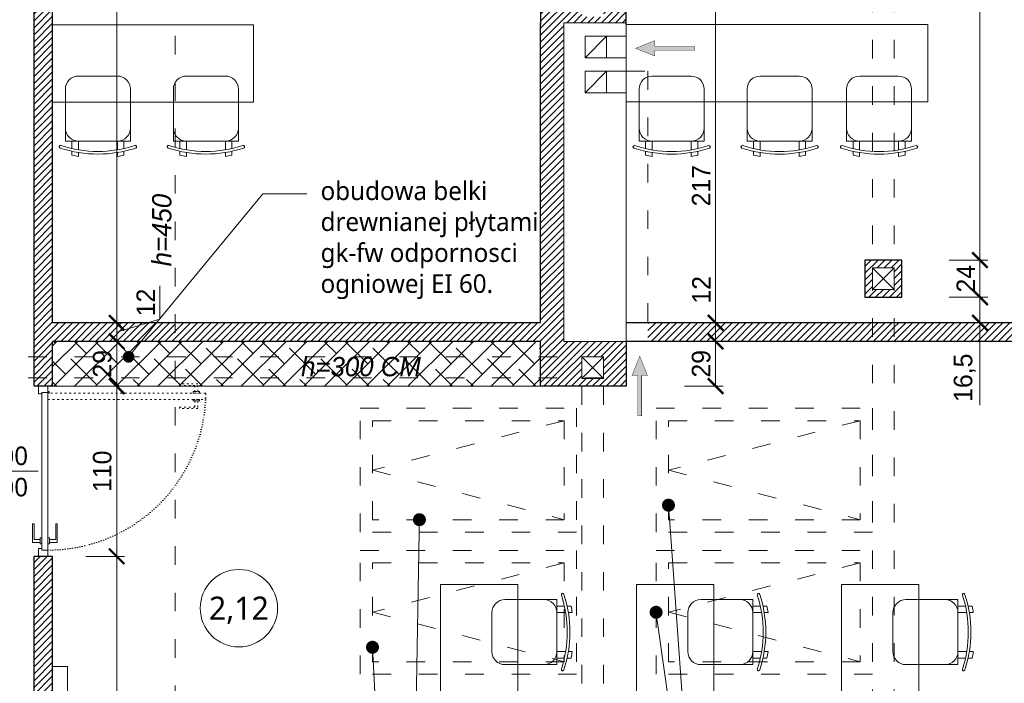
# Model space of a CAD drawing. Header units: millimetres. Extents: x 80301 to 146489, y -78581 to -28273.
# Tile 100 of 135: x 127965 to 128602, y -64554 to -64125. Entities that reach past the tile are written whole.
import ezdxf
from ezdxf import colors
from ezdxf.entities.mleader import LeaderData, LeaderLine
from ezdxf.enums import TextEntityAlignment as Align
from ezdxf.math import Vec2, Vec3

# ---------------------------------------------------------------- set-up
doc = ezdxf.new("R2010")
doc.units = ezdxf.units.MM
doc.linetypes.add('ACAD_ISO03W100', pattern=[30, 12, -18])
doc.linetypes.add('ACAD_ISO07W100', pattern=[3, 0, -3])
doc.layers.get('0').update_dxf_attribs({"lineweight": 0})
doc.layers.add('A-przekrycieram.ART', color=7, linetype='Continuous', lineweight=0, true_color=0xffffff)
doc.layers.add('wypełnienie 2', color=7, linetype='Continuous', lineweight=0, true_color=0x363636)
for name, color, linetype, lineweight in [('opis..KF', 250, 'Continuous', 15), ('stolarka_arch', 250, 'Continuous', 5), ('TEXT', 63, 'Continuous', 0), ('wentylacja..KF', 202, 'Continuous', 15), ('wymiar..KF', 12, 'Continuous', 5), ('wymiar_arch', 250, 'Continuous', 15), ('ściana pro..KF', 222, 'Continuous', 30), ('ściany ist..KF', 61, 'Continuous', 5)]:
    doc.layers.add(name, color=color, linetype=linetype, lineweight=lineweight)
doc.styles.add('ARCH', font='segoeuil.ttf')
doc.styles.add('kamil', font='GOTHIC.TTF')
doc.dimstyles.new('100..KF', dxfattribs={"dimtxt": 12, "dimasz": 10, "dimexe": 5, "dimexo": 5, "dimgap": 3, "dimtad": 1, "dimdec": 1, "dimrnd": 0.5, "dimtxsty": 'kamil', "dimblk": 'ARCHTICK', "dimcen": 0, "dimclrd": 256, "dimclre": 256, "dimclrt": 256, "dimadec": 0, "dimazin": 0, "dimtfac": 1, "dimtdec": 1, "dimtofl": 0, "dimtmove": 0, "dimatfit": 3, "dimfxl": 10, "dimfxlon": 1, "dimlwd": 0, "dimlwe": 0, "dimarcsym": 0})
pattern_1 = [(45, (-308.0725, -28536.048), (-2.24506403, 2.24506403), [])]

# ---------------------------------------------------------------- blocks, each defined once
blk = doc.blocks.new('*U1234')
at = {"layer": 'A-przekrycieram.ART'}
h = blk.add_hatch(color=256, dxfattribs=at)
h.dxf.hatch_style = 1
h.paths.add_polyline_path([(0, 4200), (8500, 4200), (8500, 0), (0, 0)])
h.paths.add_polyline_path([(200, 4100), (8400, 4100), (8400, 100), (200, 100)], flags=16)
blk = doc.blocks.new('krzesło')
for p, q in [((5.74, 41.61), (5.74, 41.61)), ((2.59, 33.47), (0.01, 33.47)), ((9.14, 33.47), (4.31, 33.47)), ((9.14, 37.67), (42.78, 37.67)), ((9.14, -4.37), (9.14, 37.67)), ((1.78, 29.26), (-0.77, 29.26)), ((9.14, 29.26), (3.49, 29.26)), ((51.19, 29.26), (51.19, 4.04)), ((1.78, 4.04), (-0.77, 4.04)), ((9.14, 4.04), (3.49, 4.04)), ((2.59, -0.17), (0.01, -0.17)), ((9.14, -0.17), (4.31, -0.17)), ((42.78, -4.37), (9.14, -4.37)), ((5.74, -8.31), (5.74, -8.31))]:
    blk.add_line(p, q)
for centre, radius, start, end in [((79.11, 16.65), 78.35, 161.83805, 198.16195), ((79.11, 16.65), 76.67, 161.83805, 198.16195), ((5.46, 40.81), 0.841, 71.2164, 161.83805), ((5.46, 40.81), 0.841, 341.83805, 71.2164), ((79.11, 16.65), 80.87, 167.99678, 171.02665), ((17.55, 29.26), 8.41, 90, 180), ((42.78, 29.26), 8.41, 0, 90), ((79.11, 16.65), 80.87, 188.97335, 192.00322), ((17.55, 4.04), 8.41, 180, 270), ((42.78, 4.04), 8.41, 270, 0), ((5.46, -7.51), 0.841, 198.16195, 288.7836), ((5.46, -7.51), 0.841, 288.7836, 18.16195)]:
    blk.add_arc(centre, radius, start, end)
blk = doc.blocks.new('*U648')
at = {"layer": 'stolarka_arch', "linetype": 'ACAD_ISO03W100', "lineweight": 0, "ltscale": 0.1}
for points in [[(4.5, 102), (4.5, 0), (8.5, 0), (8.5, 102)], [(3.5, 97), (-1.5, 97), (-1.5, 85), (-0.5, 85), (-0.5, 95), (3.5, 95)], [(3.5, 98), (3.5, 94), (4.5, 94), (4.5, 98)], [(9.5, 98), (9.5, 94), (8.5, 94), (8.5, 98)], [(9.5, 97), (14.5, 97), (14.5, 85), (13.5, 85), (13.5, 95), (9.5, 95)]]:
    blk.add_lwpolyline(points, close=True, dxfattribs=at)
at = {"layer": 'stolarka_arch'}
for points in [[(5, -4), (5, -6), (0, -6), (0, 0), (4, 0), (4, -4), (5, -4)], [(106, 0), (4, 0), (4, -4), (106, -4)], [(101, 1), (101, 6), (89, 6), (89, 5), (99, 5), (99, 1)], [(102, 1), (98, 1), (98, 0), (102, 0)], [(105, -4), (105, -6), (110, -6), (110, 0), (106, 0), (106, -4), (105, -4)], [(101, -5), (101, -10), (89, -10), (89, -9), (99, -9), (99, -5)], [(102, -5), (98, -5), (98, -4), (102, -4)]]:
    blk.add_lwpolyline(points, close=True, dxfattribs=at)
blk.add_circle((4, 0.5), 0.5, dxfattribs=at)
at = {"layer": 'stolarka_arch', "linetype": 'ACAD_ISO07W100', "lineweight": 0, "ltscale": 0.5}
blk.add_arc((4, 0), 102, 0, 89.65063, dxfattribs=at)
blk = doc.blocks.new('*U1216')
at = {"layer": 'wentylacja..KF', "lineweight": 5}
h = blk.add_hatch(color=256, dxfattribs=at)
h.dxf.hatch_style = 1
h.paths.add_polyline_path([(12.5, 5), (12.5, 1.25), (38.48, 1.25), (38.48, -1.25), (12.5, -1.25), (12.5, -5), (0, 0)])
at = {"layer": 'wentylacja..KF', "color": 240, "const_width": 0.239}
blk.add_lwpolyline([(12.5, 5), (12.5, 1.25), (38.48, 1.25), (38.48, -1.25), (12.5, -1.25), (12.5, -5), (0, 0)], close=True, dxfattribs=at)
blk = doc.blocks.new('opis drzwi')
at = {"layer": 'opis..KF'}
blk.add_line((-20, 0), (20, 0), dxfattribs=at)
at = {"layer": 'opis..KF', "style": 'ARCH', "flags": 12}
for tag, p in [('90', (0, 10)), ('200', (0, -10))]:
    blk.add_attdef(tag, text='', height=12, dxfattribs=at).set_placement(p, align=Align.MIDDLE_CENTER)
blk = doc.blocks.new('nr pom')
at = {"layer": 'opis..KF', "lineweight": 20}
blk.add_circle((0, 0), 25, dxfattribs=at)
at = {"layer": 'opis..KF', "style": 'ARCH'}
blk.add_attdef('00', text='', height=15, dxfattribs=at).set_placement((0, 0), align=Align.MIDDLE_CENTER)
blk = doc.blocks.new('_Dot')
at = {"color": 0, "linetype": 'ByBlock', "lineweight": -2}
blk.add_line((-0.5, 0), (-1, 0), dxfattribs=at)
at = {"color": 0, "linetype": 'ByBlock', "const_width": 0.5}
blk.add_lwpolyline([(-0.25, 0, 1), (0.25, 0, 1)], format="xyb", close=True, dxfattribs=at)
blk = doc.blocks.new('_ArchTick')
at = {"color": 0, "linetype": 'ByBlock', "const_width": 0.15}
blk.add_lwpolyline([(-0.5, -0.5), (0.5, 0.5)], dxfattribs=at)
blk = doc.blocks.new('*D1294')
at = {"layer": 'Defpoints', "color": 0, "linetype": 'ByBlock', "transparency": 16777216}
for p in [(127974.4, -64063.17), (127974.4, -64108.6), (127804.65, -64132.48)]:
    blk.add_point(p, dxfattribs=at)
at = {"layer": 'wymiar..KF', "linetype": 'Continuous', "lineweight": 0, "transparency": 16777216}
for p, q in [((127804.65, -64083.17), (127804.65, -64058.17)), ((127974.4, -64083.17), (127974.4, -64058.17)), ((127804.65, -64063.17), (127974.4, -64063.17))]:
    blk.add_line(p, q, dxfattribs=at)
at = {"layer": 'wymiar..KF', "linetype": 'ByBlock', "lineweight": 0, "transparency": 16777216, "xscale": 10, "yscale": 10, "zscale": 10, "rotation": 180}
blk.add_blockref('_ArchTick', (127804.65, -64063.17), dxfattribs=at)
at = {"layer": 'wymiar..KF', "linetype": 'ByBlock', "lineweight": 0, "transparency": 16777216, "xscale": 10, "yscale": 10, "zscale": 10}
blk.add_blockref('_ArchTick', (127974.4, -64063.17), dxfattribs=at)
at = {"layer": 'wymiar..KF', "linetype": 'ByBlock', "transparency": 16777216, "insert": (127889.53, -64053.87), "char_height": 12, "attachment_point": 5, "style": 'kamil'}
blk.add_mtext('170', dxfattribs=at)
blk = doc.blocks.new('*D1319')
at = {"layer": 'Defpoints', "color": 0, "linetype": 'ByBlock', "transparency": 16777216}
for p in [(127974.4, -64471.49), (128027.87, -64471.49), (128003.8, -64894.99)]:
    blk.add_point(p, dxfattribs=at)
at = {"layer": 'wymiar..KF', "linetype": 'Continuous', "lineweight": 0, "transparency": 16777216}
for p, q in [((128007.87, -64471.49), (128032.87, -64471.49)), ((128027.87, -64894.99), (128027.87, -64471.49)), ((128008.8, -64894.99), (128032.87, -64894.99))]:
    blk.add_line(p, q, dxfattribs=at)
at = {"layer": 'wymiar..KF', "linetype": 'ByBlock', "lineweight": 0, "transparency": 16777216, "xscale": 10, "yscale": 10, "zscale": 10}
for p, rotation in [((128027.87, -64471.49), 90), ((128027.87, -64894.99), 270)]:
    blk.add_blockref('_ArchTick', p, dxfattribs=dict(at, rotation=rotation))
at = {"layer": 'wymiar..KF', "linetype": 'ByBlock', "transparency": 16777216, "insert": (128018.01, -64683.24), "char_height": 12, "attachment_point": 5, "rotation": 90, "style": 'kamil'}
blk.add_mtext('423,5', dxfattribs=at)
blk = doc.blocks.new('*D1320')
at = {"layer": 'Defpoints', "color": 0, "linetype": 'ByBlock', "transparency": 16777216}
for p in [(127974.4, -64361.49), (128027.87, -64361.49), (127974.4, -64471.49)]:
    blk.add_point(p, dxfattribs=at)
at = {"layer": 'wymiar..KF', "linetype": 'Continuous', "lineweight": 0, "transparency": 16777216}
for p, q in [((128007.87, -64361.49), (128032.87, -64361.49)), ((128027.87, -64471.49), (128027.87, -64361.49)), ((128007.87, -64471.49), (128032.87, -64471.49))]:
    blk.add_line(p, q, dxfattribs=at)
at = {"layer": 'wymiar..KF', "linetype": 'ByBlock', "lineweight": 0, "transparency": 16777216, "xscale": 10, "yscale": 10, "zscale": 10}
for p, rotation in [((128027.87, -64361.49), 90), ((128027.87, -64471.49), 270)]:
    blk.add_blockref('_ArchTick', p, dxfattribs=dict(at, rotation=rotation))
at = {"layer": 'wymiar..KF', "linetype": 'ByBlock', "transparency": 16777216, "insert": (128018.56, -64416.49), "char_height": 12, "attachment_point": 5, "rotation": 90, "style": 'kamil'}
blk.add_mtext('110', dxfattribs=at)
blk = doc.blocks.new('*D1321')
at = {"layer": 'Defpoints', "color": 0, "linetype": 'ByBlock', "transparency": 16777216}
for p in [(128027.87, -64332.49), (128027.87, -64332.49), (127974.4, -64361.49)]:
    blk.add_point(p, dxfattribs=at)
at = {"layer": 'wymiar..KF', "linetype": 'Continuous', "lineweight": 0, "transparency": 16777216}
for p, q in [((128027.87, -64332.49), (128032.87, -64332.49)), ((128027.87, -64361.49), (128027.87, -64332.49)), ((128007.87, -64361.49), (128032.87, -64361.49))]:
    blk.add_line(p, q, dxfattribs=at)
at = {"layer": 'wymiar..KF', "linetype": 'ByBlock', "lineweight": 0, "transparency": 16777216, "xscale": 10, "yscale": 10, "zscale": 10}
for p, rotation in [((128027.87, -64332.49), 90), ((128027.87, -64361.49), 270)]:
    blk.add_blockref('_ArchTick', p, dxfattribs=dict(at, rotation=rotation))
at = {"layer": 'wymiar..KF', "linetype": 'ByBlock', "transparency": 16777216, "insert": (128018.56, -64346.99), "char_height": 12, "attachment_point": 5, "rotation": 90, "style": 'kamil'}
blk.add_mtext('29', dxfattribs=at)
blk = doc.blocks.new('*D1322')
at = {"layer": 'Defpoints', "color": 0, "linetype": 'ByBlock', "transparency": 16777216}
for p in [(128027.87, -64320.49), (128027.87, -64320.49), (128027.87, -64332.49)]:
    blk.add_point(p, dxfattribs=at)
at = {"layer": 'wymiar..KF', "linetype": 'Continuous', "lineweight": 0, "transparency": 16777216}
for p, q in [((128055.82, -64318.11), (128055.82, -64296.58)), ((128027.87, -64326.49), (128055.82, -64318.11)), ((128027.87, -64320.49), (128032.87, -64320.49)), ((128027.87, -64332.49), (128027.87, -64320.49)), ((128027.87, -64332.49), (128032.87, -64332.49))]:
    blk.add_line(p, q, dxfattribs=at)
at = {"layer": 'wymiar..KF', "linetype": 'ByBlock', "lineweight": 0, "transparency": 16777216, "xscale": 10, "yscale": 10, "zscale": 10}
for p, rotation in [((128027.87, -64320.49), 90), ((128027.87, -64332.49), 270)]:
    blk.add_blockref('_ArchTick', p, dxfattribs=dict(at, rotation=rotation))
at = {"layer": 'wymiar..KF', "linetype": 'ByBlock', "transparency": 16777216, "insert": (128046.67, -64307.34), "char_height": 12, "attachment_point": 5, "rotation": 90, "style": 'kamil'}
blk.add_mtext('12', dxfattribs=at)
blk = doc.blocks.new('*D1323')
at = {"layer": 'Defpoints', "color": 0, "linetype": 'ByBlock', "transparency": 16777216}
for p in [(127974.4, -63799.21), (128027.87, -63799.21), (128027.87, -64320.49)]:
    blk.add_point(p, dxfattribs=at)
at = {"layer": 'wymiar..KF', "linetype": 'Continuous', "lineweight": 0, "transparency": 16777216}
for p, q in [((128007.87, -63799.21), (128032.87, -63799.21)), ((128027.87, -64320.49), (128027.87, -63799.21)), ((128027.87, -64320.49), (128032.87, -64320.49))]:
    blk.add_line(p, q, dxfattribs=at)
at = {"layer": 'wymiar..KF', "linetype": 'ByBlock', "lineweight": 0, "transparency": 16777216, "xscale": 10, "yscale": 10, "zscale": 10}
for p, rotation in [((128027.87, -63799.21), 90), ((128027.87, -64320.49), 270)]:
    blk.add_blockref('_ArchTick', p, dxfattribs=dict(at, rotation=rotation))
at = {"layer": 'wymiar..KF', "linetype": 'ByBlock', "transparency": 16777216, "insert": (128018.01, -63998.99), "char_height": 12, "attachment_point": 5, "rotation": 90, "style": 'kamil'}
blk.add_mtext('521,5', dxfattribs=at)
blk = doc.blocks.new('*D1347')
at = {"layer": 'Defpoints', "color": 0, "linetype": 'ByBlock', "transparency": 16777216}
for p in [(128357.4, -64332.49), (128415.11, -64332.49), (128357.4, -64361.49)]:
    blk.add_point(p, dxfattribs=at)
at = {"layer": 'wymiar..KF', "linetype": 'Continuous', "lineweight": 0, "transparency": 16777216}
for p, q in [((128395.11, -64332.49), (128420.11, -64332.49)), ((128415.11, -64361.49), (128415.11, -64332.49)), ((128395.11, -64361.49), (128420.11, -64361.49))]:
    blk.add_line(p, q, dxfattribs=at)
at = {"layer": 'wymiar..KF', "linetype": 'ByBlock', "lineweight": 0, "transparency": 16777216, "xscale": 10, "yscale": 10, "zscale": 10}
for p, rotation in [((128415.11, -64332.49), 90), ((128415.11, -64361.49), 270)]:
    blk.add_blockref('_ArchTick', p, dxfattribs=dict(at, rotation=rotation))
at = {"layer": 'wymiar..KF', "linetype": 'ByBlock', "transparency": 16777216, "insert": (128405.81, -64346.99), "char_height": 12, "attachment_point": 5, "rotation": 90, "style": 'kamil'}
blk.add_mtext('29', dxfattribs=at)
blk = doc.blocks.new('*D1348')
at = {"layer": 'Defpoints', "color": 0, "linetype": 'ByBlock', "transparency": 16777216}
for p in [(128361.16, -64320.49), (128415.11, -64320.49), (128357.4, -64332.49)]:
    blk.add_point(p, dxfattribs=at)
at = {"layer": 'wymiar..KF', "linetype": 'Continuous', "lineweight": 0, "transparency": 16777216}
for p, q in [((128415.11, -64288.43), (128415.11, -64320.49)), ((128395.11, -64320.49), (128420.11, -64320.49)), ((128415.11, -64332.49), (128415.11, -64320.49)), ((128395.11, -64332.49), (128420.11, -64332.49))]:
    blk.add_line(p, q, dxfattribs=at)
at = {"layer": 'wymiar..KF', "linetype": 'ByBlock', "lineweight": 0, "transparency": 16777216, "xscale": 10, "yscale": 10, "zscale": 10}
for p, rotation in [((128415.11, -64320.49), 90), ((128415.11, -64332.49), 270)]:
    blk.add_blockref('_ArchTick', p, dxfattribs=dict(at, rotation=rotation))
at = {"layer": 'wymiar..KF', "linetype": 'ByBlock', "transparency": 16777216, "insert": (128405.96, -64299.19), "char_height": 12, "attachment_point": 5, "rotation": 90, "style": 'kamil'}
blk.add_mtext('12', dxfattribs=at)
blk = doc.blocks.new('*D1349')
at = {"layer": 'Defpoints', "color": 0, "linetype": 'ByBlock', "transparency": 16777216}
for p in [(128357.4, -64103.6), (128415.11, -64103.6), (128361.16, -64320.49)]:
    blk.add_point(p, dxfattribs=at)
at = {"layer": 'wymiar..KF', "linetype": 'Continuous', "lineweight": 0, "transparency": 16777216}
for p, q in [((128395.11, -64103.6), (128420.11, -64103.6)), ((128415.11, -64320.49), (128415.11, -64103.6)), ((128395.11, -64320.49), (128420.11, -64320.49))]:
    blk.add_line(p, q, dxfattribs=at)
at = {"layer": 'wymiar..KF', "linetype": 'ByBlock', "lineweight": 0, "transparency": 16777216, "xscale": 10, "yscale": 10, "zscale": 10}
for p, rotation in [((128415.11, -64103.6), 90), ((128415.11, -64320.49), 270)]:
    blk.add_blockref('_ArchTick', p, dxfattribs=dict(at, rotation=rotation))
at = {"layer": 'wymiar..KF', "linetype": 'ByBlock', "transparency": 16777216, "insert": (128405.81, -64231.83), "char_height": 12, "attachment_point": 5, "rotation": 90, "style": 'kamil'}
blk.add_mtext('217', dxfattribs=at)
blk = doc.blocks.new('*D1390')
at = {"layer": 'Defpoints', "color": 0, "linetype": 'ByBlock', "transparency": 16777216}
for p in [(128530.65, -64303.99), (128586.07, -64303.99), (128530.65, -64320.49)]:
    blk.add_point(p, dxfattribs=at)
at = {"layer": 'wymiar..KF', "linetype": 'Continuous', "lineweight": 0, "transparency": 16777216}
for p, q in [((128566.07, -64303.99), (128591.07, -64303.99)), ((128586.07, -64303.99), (128586.07, -64320.49)), ((128566.07, -64320.49), (128591.07, -64320.49)), ((128586.07, -64320.49), (128586.07, -64373.66))]:
    blk.add_line(p, q, dxfattribs=at)
at = {"layer": 'wymiar..KF', "linetype": 'ByBlock', "lineweight": 0, "transparency": 16777216, "xscale": 10, "yscale": 10, "zscale": 10}
for p, rotation in [((128586.07, -64303.99), 90), ((128586.07, -64320.49), 270)]:
    blk.add_blockref('_ArchTick', p, dxfattribs=dict(at, rotation=rotation))
at = {"layer": 'wymiar..KF', "linetype": 'ByBlock', "transparency": 16777216, "insert": (128576.22, -64356.01), "char_height": 12, "attachment_point": 5, "rotation": 90, "style": 'kamil'}
blk.add_mtext('16,5', dxfattribs=at)
blk = doc.blocks.new('*D1391')
at = {"layer": 'Defpoints', "color": 0, "linetype": 'ByBlock', "transparency": 16777216}
for p in [(128535.65, -64279.99), (128586.07, -64279.99), (128530.65, -64303.99)]:
    blk.add_point(p, dxfattribs=at)
at = {"layer": 'wymiar..KF', "linetype": 'Continuous', "lineweight": 0, "transparency": 16777216}
for p, q in [((128566.07, -64279.99), (128591.07, -64279.99)), ((128586.07, -64303.99), (128586.07, -64279.99)), ((128566.07, -64303.99), (128591.07, -64303.99))]:
    blk.add_line(p, q, dxfattribs=at)
at = {"layer": 'wymiar..KF', "linetype": 'ByBlock', "lineweight": 0, "transparency": 16777216, "xscale": 10, "yscale": 10, "zscale": 10}
for p, rotation in [((128586.07, -64279.99), 90), ((128586.07, -64303.99), 270)]:
    blk.add_blockref('_ArchTick', p, dxfattribs=dict(at, rotation=rotation))
at = {"layer": 'wymiar..KF', "linetype": 'ByBlock', "transparency": 16777216, "insert": (128576.92, -64291.99), "char_height": 12, "attachment_point": 5, "rotation": 90, "style": 'kamil'}
blk.add_mtext('24', dxfattribs=at)
blk = doc.blocks.new('*D1392')
at = {"layer": 'Defpoints', "color": 0, "linetype": 'ByBlock', "transparency": 16777216}
for p in [(128535.65, -63851.99), (128586.07, -63851.99), (128535.65, -64279.99)]:
    blk.add_point(p, dxfattribs=at)
at = {"layer": 'wymiar..KF', "linetype": 'Continuous', "lineweight": 0, "transparency": 16777216}
for p, q in [((128566.07, -63851.99), (128591.07, -63851.99)), ((128586.07, -64279.99), (128586.07, -63851.99)), ((128566.07, -64279.99), (128591.07, -64279.99))]:
    blk.add_line(p, q, dxfattribs=at)
at = {"layer": 'wymiar..KF', "linetype": 'ByBlock', "lineweight": 0, "transparency": 16777216, "xscale": 10, "yscale": 10, "zscale": 10}
for p, rotation in [((128586.07, -63851.99), 90), ((128586.07, -64279.99), 270)]:
    blk.add_blockref('_ArchTick', p, dxfattribs=dict(at, rotation=rotation))
at = {"layer": 'wymiar..KF', "linetype": 'ByBlock', "transparency": 16777216, "insert": (128576.77, -64065.99), "char_height": 12, "attachment_point": 5, "rotation": 90, "style": 'kamil'}
blk.add_mtext('428', dxfattribs=at)

msp = doc.modelspace()

# ---------------------------------------------------------------- hatches: boundary and pattern name
at = {"layer": 'wypełnienie 2', "linetype": 'ByBlock', "transparency": 33554595}
h = msp.add_hatch(dxfattribs=at)
h.set_pattern_fill('ANSI31', color=256)
h.set_pattern_definition(pattern_1)
h.paths.add_polyline_path([(127986.4, -63799.21), (127974.4, -63799.21), (127974.4, -63832.99), (127986.4, -63832.99)])
h.paths.add_polyline_path([(127986.4, -63834.1), (127986.4, -63832.99), (127974.4, -63832.99), (127974.4, -63846.99), (127986.4, -63846.99)])
h.paths.add_polyline_path([(127986.4, -63846.99), (127974.4, -63846.99), (127974.4, -64108.6), (127986.4, -64108.6)])
h.paths.add_polyline_path([(127986.4, -64108.6), (127974.4, -64108.6), (127974.4, -64122.6), (127986.4, -64122.6)])
h.paths.add_polyline_path([(127986.4, -64122.6), (127974.4, -64122.6), (127974.4, -64342.49), (127986.4, -64342.49), (127986.4, -64332.49), (128057.81, -64332.49), (128065.65, -64324.13), (128065.65, -64320.49), (127986.4, -64320.49)])
h.paths.add_polyline_path([(127834.2, -63956.43), (127977.3, -63956.43), (127977.3, -63895.77), (127834.2, -63895.77)], flags=9)
h = msp.add_hatch(dxfattribs=at)
h.set_pattern_fill('ANSI31', color=256)
h.set_pattern_definition(pattern_1)
h.paths.add_polyline_path([(128357.4, -64103.6), (128342.65, -64103.6), (128342.65, -64122.6), (128328.65, -64122.6), (128301.9, -64122.6), (128301.9, -64127.6), (128301.9, -64320.49), (128069.06, -64320.49), (128065.65, -64324.13), (128065.65, -64332.49), (128301.9, -64332.49), (128301.9, -64342.49), (128342.65, -64342.49), (128342.65, -64356.49), (128342.65, -64361.49), (128357.4, -64361.49), (128357.4, -64332.49), (128316.9, -64332.49), (128316.9, -64126.49), (128357.4, -64126.49)])
h.paths.add_polyline_path([(128328.65, -64108.6), (128301.9, -64108.6), (128301.9, -64122.6), (128328.65, -64122.6)], flags=17)
h.paths.add_polyline_path([(128328.65, -64103.6), (128301.9, -64103.6), (128301.9, -64108.6), (128328.65, -64108.6)], flags=17)
h.paths.add_polyline_path([(128328.65, -64342.49), (128301.9, -64342.49), (128301.9, -64355.99), (128328.65, -64355.99)], flags=17)
h.paths.add_polyline_path([(128328.65, -64355.99), (128301.9, -64355.99), (128301.9, -64361.49), (128328.65, -64361.49)], flags=17)
h.paths.add_polyline_path([(128342.65, -64356.49), (128328.65, -64356.49), (128328.65, -64361.49), (128342.65, -64361.49)], flags=17)
h.paths.add_polyline_path([(128065.65, -64324.13), (128057.81, -64332.49), (128065.65, -64332.49)])
h.paths.add_polyline_path([(128516.65, -64320.49), (128371.4, -64320.49), (128371.4, -64332.49), (128516.65, -64332.49)])
h.paths.add_polyline_path([(128530.65, -64320.49), (128516.65, -64320.49), (128516.65, -64332.49), (128530.65, -64332.49)])
h = msp.add_hatch(dxfattribs=at)
h.set_pattern_fill('ANSI31', color=256)
h.set_pattern_definition(pattern_1)
h.paths.add_polyline_path([(128530.65, -64279.99), (128516.65, -64279.99), (128516.65, -64284.99), (128530.65, -64284.99)])
h.paths.add_polyline_path([(128535.65, -64279.99), (128530.65, -64279.99), (128530.65, -64303.99), (128535.65, -64303.99)])
h.paths.add_polyline_path([(128530.65, -64298.99), (128516.65, -64298.99), (128516.65, -64303.99), (128530.65, -64303.99)])
h.paths.add_polyline_path([(128516.65, -64279.99), (128511.65, -64279.99), (128511.65, -64303.99), (128516.65, -64303.99)])
h = msp.add_hatch(dxfattribs=at)
h.set_pattern_fill('ANSI31', color=256)
h.set_pattern_definition(pattern_1)
h.paths.add_polyline_path([(128632.4, -64320.49), (128530.65, -64320.49), (128530.65, -64332.49), (128632.4, -64332.49)])
h.paths.add_polyline_path([(128922.9, -64320.49), (128632.4, -64320.49), (128632.4, -64332.49), (128922.9, -64332.49)])
at = {"layer": 'wypełnienie 2', "linetype": 'ByBlock', "lineweight": 0, "true_color": 0x5c5c5c}
h = msp.add_hatch(dxfattribs=at)
h.set_pattern_fill('ANSI38', color=251, scale=3)
h.set_pattern_definition([(45, (-24988.327, -28536.048), (-6.7351921, 6.7351921), []), (135, (-24988.327, -28536.048), (-20.2055763, 6.7351921), [23.8125, -14.2875])])
h.paths.add_polyline_path([(128065.65, -64342.49), (127986.4, -64342.49), (127986.4, -64355.99), (128065.65, -64355.99)])
h.paths.add_polyline_path([(128065.65, -64332.49), (127986.4, -64332.49), (127986.4, -64342.49), (128065.65, -64342.49)])
h.paths.add_polyline_path([(128065.65, -64355.99), (127986.4, -64355.99), (127986.4, -64361.49), (128065.65, -64361.49)])
h.paths.add_polyline_path([(128081.16, -64355.99), (128065.65, -64355.99), (128065.65, -64361.49), (128081.16, -64361.49)])
h.paths.add_polyline_path([(128081.16, -64342.49), (128065.65, -64342.49), (128065.65, -64355.99), (128081.16, -64355.99)])
h.paths.add_polyline_path([(128081.16, -64332.49), (128065.65, -64332.49), (128065.65, -64342.49), (128081.16, -64342.49)])
h.paths.add_polyline_path([(128131.16, -64332.49), (128081.16, -64332.49), (128081.16, -64342.49), (128131.16, -64342.49)])
h.paths.add_polyline_path([(128131.16, -64342.49), (128081.16, -64342.49), (128081.16, -64355.99), (128131.16, -64355.99)])
h.paths.add_polyline_path([(128131.16, -64355.99), (128081.16, -64355.99), (128081.16, -64361.49), (128131.16, -64361.49)])
h.paths.add_polyline_path([(128301.9, -64355.99), (128131.16, -64355.99), (128131.16, -64361.49), (128301.9, -64361.49)])
h.paths.add_polyline_path([(128301.9, -64342.49), (128131.16, -64342.49), (128131.16, -64355.99), (128301.9, -64355.99)])
h.paths.add_polyline_path([(128301.9, -64332.49), (128131.16, -64332.49), (128131.16, -64342.49), (128301.9, -64342.49)])
at = {"layer": 'wypełnienie 2', "linetype": 'ByBlock', "transparency": 33554595}
h = msp.add_hatch(dxfattribs=at)
h.set_pattern_fill('ANSI31', color=256)
h.set_pattern_definition(pattern_1)
h.paths.add_polyline_path([(127986.4, -64342.49), (127974.4, -64342.49), (127974.4, -64355.99), (127986.4, -64355.99)])
h.paths.add_polyline_path([(127986.4, -64602.99), (127974.4, -64602.99), (127974.4, -64616.99), (127986.4, -64616.99)])
h.paths.add_polyline_path([(127986.4, -64884.99), (127974.4, -64884.99), (127974.4, -64894.99), (127986.4, -64894.99)])
h.paths.add_polyline_path([(127974.4, -64885.11), (127986.4, -64885.11), (127986.4, -64616.99), (127974.4, -64616.99)])
h.paths.add_polyline_path([(127986.4, -64471.49), (127974.4, -64471.49), (127974.4, -64602.99), (127986.4, -64602.99)])
h.paths.add_polyline_path([(127974.4, -64361.49), (127986.4, -64361.49), (127986.4, -64355.99), (127974.4, -64355.99)])

# ---------------------------------------------------------------- linework, layer by layer
at = {"linetype": 'ACAD_ISO03W100'}
for p, q in [((128065.65, -62604.99), (128065.65, -65213.49)), ((128516.65, -64749.6), (128516.65, -62730.99)), ((128530.65, -64749.6), (128530.65, -62730.99)), ((128357.4, -64157.81), (128371.4, -64157.81)), ((128371.4, -64157.81), (128371.4, -64332.49)), ((128342.65, -64342.49), (127687.9, -64342.49)), ((128328.65, -64763.6), (128328.65, -64342.49)), ((128342.65, -64763.6), (128342.65, -64342.49)), ((128342.65, -64355.99), (127687.9, -64355.99)), ((128317.26, -64383.78), (128193.26, -64415.78)), ((128508.65, -64383.78), (128384.65, -64415.78)), ((128193.26, -64415.78), (128317.26, -64447.78)), ((128384.65, -64415.78), (128508.65, -64447.78)), ((128317.26, -64475.63), (128193.26, -64507.63)), ((128508.65, -64475.63), (128384.65, -64507.63)), ((128193.26, -64507.63), (128317.26, -64539.63)), ((128384.65, -64507.63), (128508.65, -64539.63))]:
    msp.add_line(p, q, dxfattribs=at)
for p, q in [((128330.68, -64149.15), (128344.68, -64135.15)), ((128344.68, -64135.15), (128357.4, -64135.15)), ((128344.68, -64149.15), (128357.4, -64149.15)), ((128330.68, -64171.81), (128344.68, -64157.81)), ((128344.68, -64157.81), (128357.4, -64157.81)), ((128344.68, -64171.81), (128357.4, -64171.81))]:
    msp.add_line(p, q)
for points in [[(127986.4, -64177.8), (127986.4, -64127.8), (128116.4, -64127.8), (128116.4, -64177.8), (127986.4, -64177.8)], [(128287.3, -64619.6), (128237.3, -64619.6), (128237.3, -64489.6), (128287.3, -64489.6), (128287.3, -64619.6)], [(128413.99, -64619.6), (128363.99, -64619.6), (128363.99, -64489.6), (128413.99, -64489.6), (128413.99, -64619.6)], [(128546.62, -64619.6), (128496.62, -64619.6), (128496.62, -64489.6), (128546.62, -64489.6), (128546.62, -64619.6)]]:
    msp.add_lwpolyline(points)
for points in [[(128552.4, -64127.6), (128552.4, -64177.6), (128357.4, -64177.6), (128357.4, -64127.6)], [(128330.68, -64135.15), (128344.68, -64135.15), (128344.68, -64149.15), (128330.68, -64149.15)], [(128330.68, -64157.81), (128344.68, -64157.81), (128344.68, -64171.81), (128330.68, -64171.81)], [(127986.4, -64542.78), (127996.02, -64542.78), (127996.02, -64742.78), (127986.4, -64742.78)]]:
    msp.add_lwpolyline(points, close=True)
for points in [[(128185.26, -64455.78), (128185.26, -64375.78), (128325.26, -64375.78), (128325.26, -64455.78)], [(128376.65, -64455.78), (128376.65, -64375.78), (128516.65, -64375.78), (128516.65, -64455.78)], [(128193.26, -64447.78), (128193.26, -64383.78), (128317.26, -64383.78), (128317.26, -64447.78)], [(128384.65, -64447.78), (128384.65, -64383.78), (128508.65, -64383.78), (128508.65, -64447.78)], [(128185.26, -64547.63), (128185.26, -64467.63), (128325.26, -64467.63), (128325.26, -64547.63)], [(128376.65, -64547.63), (128376.65, -64467.63), (128516.65, -64467.63), (128516.65, -64547.63)], [(128193.26, -64539.63), (128193.26, -64475.63), (128317.26, -64475.63), (128317.26, -64539.63)], [(128384.65, -64539.63), (128384.65, -64475.63), (128508.65, -64475.63), (128508.65, -64539.63)]]:
    msp.add_lwpolyline(points, close=True, dxfattribs=at)
at = {"layer": 'wymiar_arch', "linetype": 'ByBlock'}
msp.add_line((128301.9, -64361.49), (127986.4, -64361.49), dxfattribs=at)
at = {"layer": 'ściana pro..KF', "linetype": 'ByBlock'}
for p, q in [((127974.4, -64361.49), (127974.4, -63799.21)), ((127986.4, -64320.49), (127986.4, -63799.21)), ((128301.9, -64320.49), (128301.9, -64126.49)), ((128301.9, -64320.49), (127986.4, -64320.49)), ((128922.9, -64320.49), (128357.4, -64320.49)), ((127986.4, -64361.49), (127986.4, -64332.49)), ((128301.9, -64332.49), (127986.4, -64332.49)), ((128301.9, -64361.49), (128301.9, -64332.49)), ((128922.9, -64332.49), (128357.4, -64332.49)), ((128357.4, -64332.49), (128357.4, -64361.49)), ((127986.4, -64361.49), (127974.4, -64361.49)), ((128357.4, -64361.49), (128301.9, -64361.49)), ((127974.4, -64485.88), (127974.4, -64471.49)), ((127986.4, -64471.49), (127974.4, -64471.49)), ((127986.4, -64485.88), (127986.4, -64471.49)), ((127974.4, -64884.99), (127974.4, -64485.88)), ((127986.4, -64884.99), (127986.4, -64485.88))]:
    msp.add_line(p, q, dxfattribs=at)
msp.add_lwpolyline([(128357.4, -64127.6), (128357.4, -64103.6), (128301.9, -64103.6), (128301.9, -64127.6)], dxfattribs=at)
msp.add_lwpolyline([(128511.65, -64303.99), (128535.65, -64303.99), (128535.65, -64279.99), (128511.65, -64279.99)], close=True, dxfattribs=at)
at = {"layer": 'ściany ist..KF', "linetype": 'ByBlock'}
for p, q in [((128357.4, -64126.49), (128316.9, -64126.49)), ((128316.9, -64126.49), (128316.9, -64332.49)), ((128357.4, -64135.15), (128357.4, -64126.49)), ((128357.4, -64157.81), (128357.4, -64149.15)), ((128357.4, -64332.49), (128357.4, -64171.81)), ((128516.65, -64284.99), (128530.65, -64298.99)), ((128516.65, -64298.99), (128530.65, -64284.99)), ((128316.9, -64332.49), (128357.4, -64332.49)), ((128328.65, -64342.49), (128342.65, -64356.49)), ((128328.65, -64356.49), (128342.65, -64342.49)), ((128342.65, -64356.49), (128328.65, -64342.49))]:
    msp.add_line(p, q, dxfattribs=at)
for points in [[(128516.65, -64284.99), (128530.65, -64284.99), (128530.65, -64298.99), (128516.65, -64298.99), (128516.65, -64284.99)], [(128328.65, -64342.49), (128342.65, -64342.49), (128342.65, -64356.49), (128328.65, -64356.49), (128328.65, -64342.49)]]:
    msp.add_lwpolyline(points, dxfattribs=at)
for points in [[(128516.65, -64298.99), (128530.65, -64298.99), (128530.65, -64284.99), (128516.65, -64284.99)], [(128328.65, -64356.49), (128342.65, -64356.49), (128342.65, -64342.49), (128328.65, -64342.49)]]:
    msp.add_lwpolyline(points, close=True, dxfattribs=at)

# ---------------------------------------------------------------- block references
msp.add_blockref('*U1234', (122274.45, -66535.84))
for p, rotation in [((128032.36, -64212.16), 89.99999999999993), ((128102.18, -64212.16), 89.99999999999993), ((128403.36, -64212.21), 89.99999999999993), ((128473.18, -64212.21), 89.99999999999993), ((128537.46, -64212.21), 89.99999999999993), ((128321.66, -64503.82), 179.9999999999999), ((128448.35, -64503.82), 179.9999999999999), ((128580.98, -64503.82), 179.9999999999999)]:
    msp.add_blockref('krzesło', p, dxfattribs=dict(rotation=rotation))
at = {"layer": 'opis..KF', "color": 30}
msp.add_blockref('nr pom', (128106.87, -64505.01), dxfattribs=at).add_auto_attribs({'00': '2,12'})
at = {"layer": 'stolarka_arch', "rotation": 270}
msp.add_blockref('*U648', (127983.4, -64361.49), dxfattribs=at)
at = {"layer": 'TEXT'}
ref = msp.add_blockref('opis drzwi', (127957.15, -64416.49), dxfattribs=dict(at, xscale=-1, rotation=180))
ref.add_attrib('90', '100', dxfattribs={"layer": 'opis..KF', "height": 12, "style": 'ARCH'}).set_placement((127957.15, -64426.71), align=Align.MIDDLE_CENTER)
ref.add_attrib('200', '200', dxfattribs={"layer": 'opis..KF', "height": 12, "style": 'ARCH'}).set_placement((127957.15, -64406.49), align=Align.MIDDLE_CENTER)
at = {"layer": 'wentylacja..KF'}
msp.add_blockref('*U1216', (128363.28, -64143.06), dxfattribs=at)
at = {"layer": 'wentylacja..KF', "rotation": 270}
msp.add_blockref('*U1216', (128366.07, -64342.11), dxfattribs=at)

# ---------------------------------------------------------------- texts
at = {"layer": 'opis..KF', "insert": (128057.1, -64260.58), "char_height": 12.48, "attachment_point": 5, "rotation": 90, "style": 'ARCH'}
msp.add_mtext_dynamic_manual_height_columns('{\\fCentury Gothic|b0|i1|c238|p34;h=450}', width=156.7001, gutter_width=70, heights=[0], dxfattribs=at)
at = {"layer": 'opis..KF', "insert": (128185.83, -64348.91), "char_height": 12.48, "attachment_point": 5, "style": 'ARCH'}
msp.add_mtext_dynamic_manual_height_columns('{\\fCentury Gothic|b0|i1|c238|p34;h=300 CM}', width=156.7001, gutter_width=70, heights=[0], dxfattribs=at)

# ---------------------------------------------------------------- dimensions: what is measured, and where the dimension line sits
at = {"layer": 'wymiar..KF', "linetype": 'ByBlock'}
for base, p1, p2, override, picture, middle in [((128027.87, -63799.21), (128027.87, -64320.49), (127974.4, -63799.21), {"dimtmove": 1, "dimfxl": 20}, '*D1323', (128027.87, -63998.99)), ((128415.11, -64103.6), (128361.16, -64320.49), (128357.4, -64103.6), {"dimtmove": 1, "dimfxl": 20}, '*D1349', (128415.11, -64231.83)), ((128415.11, -64320.49), (128357.4, -64332.49), (128361.16, -64320.49), {"dimtmove": 1, "dimfxl": 20}, '*D1348', (128415.11, -64299.19)), ((128586.07, -64303.99), (128530.65, -64320.49), (128530.65, -64303.99), {"dimfxl": 20}, '*D1390', (128586.07, -64356.01))]:
    dim = msp.add_linear_dim(base=base, p1=p1, p2=p2, angle=90, dimstyle='100..KF', override=override, dxfattribs=at)
    dim.commit()
    dim.dimension.update_dxf_attribs({"geometry": picture, "text_midpoint": middle, "dimtype": 160})
for base, p1, p2, override, picture, middle in [((128586.07, -63851.99), (128535.65, -64279.99), (128535.65, -63851.99), {"dimtmove": 1, "dimfxl": 20}, '*D1392', (128576.77, -64065.99)), ((128586.07, -64279.99), (128530.65, -64303.99), (128535.65, -64279.99), {"dimtmove": 1, "dimfxl": 20}, '*D1391', (128576.92, -64291.99)), ((128027.87, -64320.49), (128027.87, -64332.49), (128027.87, -64320.49), {"dimtmove": 1, "dimfxl": 20}, '*D1322', (128046.67, -64315.11)), ((128027.87, -64332.49), (127974.4, -64361.49), (128027.87, -64332.49), {"dimtmove": 1, "dimfxl": 20}, '*D1321', (128018.56, -64346.99)), ((128415.11, -64332.49), (128357.4, -64361.49), (128357.4, -64332.49), {"dimfxl": 20}, '*D1347', (128405.81, -64346.99)), ((128027.87, -64361.49), (127974.4, -64471.49), (127974.4, -64361.49), {"dimtmove": 1, "dimfxl": 20}, '*D1320', (128018.56, -64416.49)), ((128027.87, -64471.49), (128003.8, -64894.99), (127974.4, -64471.49), {"dimfxl": 20}, '*D1319', (128018.01, -64683.24))]:
    dim = msp.add_linear_dim(base=base, p1=p1, p2=p2, angle=90, dimstyle='100..KF', override=override, dxfattribs=at)
    dim.commit()
    dim.dimension.update_dxf_attribs({"geometry": picture, "text_midpoint": middle})
dim = msp.add_linear_dim(base=(127974.40081421, -64063.16838345), p1=(127804.65081421, -64132.48066998), p2=(127974.40081421, -64108.60018182), dimstyle='100..KF', override={"dimtmove": 1, "dimfxl": 20}, dxfattribs=at)
dim.commit()
dim.dimension.update_dxf_attribs({"geometry": '*D1294', "text_midpoint": (127889.52581421, -64053.86654796)})

# ---------------------------------------------------------------- leaders
at = {"layer": 'opis..KF', "lineweight": 9}
ml = msp.add_multileader_mtext('Standard', dxfattribs=at)
ml.set_content('konstrukcja dachu\\Pobudowana płytami gk-f\\Pw odpornosci ogniowej EI 60', color=256, style='ARCH')
ml.set_leader_properties(color=256, linetype='ByLayer', lineweight=-1)
ml.set_arrow_properties(name='DOT')
ml.build(insert=Vec2(0, 0))
ml.multileader.update_dxf_attribs({"dogleg_length": 31.74, "arrow_head_size": 8.39})
ctx = ml.context
ctx.base_point, ctx.char_height, ctx.arrow_head_size, ctx.landing_gap_size, ctx.plane_origin = Vec3(128618.17, -63945.76), 13.4164, 8.39, 10.06, Vec3(127931.64, -64009.34)
notes = []
notes.append((ctx, [(1, (1, 1, 0), (128586.43, -63945.76), (1, 0), 31.74, [(0, [(128523.65, -63846.99)], 0, [])])]))
ctx.mtext.insert, ctx.mtext.flow_direction = Vec3(128628.23, -63936.8), 5
ml = msp.add_multileader_mtext('Standard', dxfattribs=at)
ml.set_content('obudowa belki drewnianej płytami gk-fw odpornosci ogniowej EI 60. ', color=256, style='ARCH')
ml.set_leader_properties(color=256, linetype='ByLayer', lineweight=-1)
ml.set_arrow_properties(name='DOT')
ml.build(insert=Vec2(0, 0))
ml.multileader.update_dxf_attribs({"dogleg_length": 28.39, "arrow_head_size": 7.5})
ctx = ml.context
ctx.base_point, ctx.char_height, ctx.arrow_head_size, ctx.landing_gap_size, ctx.plane_origin = Vec3(128150.71, -64237.16), 12, 7.5, 9, Vec3(127467.53, -64300.74)
notes.append((ctx, [(1, (1, 1, 0), (128122.32, -64237.16), (1, 0), 28.39, [(0, [(128035.57, -64342.49)], 0, [])])]))
ctx.mtext.insert, ctx.mtext.width, ctx.mtext.flow_direction = Vec3(128159.71, -64229.15), 151.5727, 5
ml = msp.add_multileader_mtext('Standard', dxfattribs=at)
ml.set_content(' ', color=256, style='ARCH')
ml.set_leader_properties(color=256, linetype='ByLayer', lineweight=-1)
ml.set_arrow_properties(name='DOT')
ml.build(insert=Vec2(0, 0))
ml.multileader.update_dxf_attribs({"dogleg_length": 31.74, "arrow_head_size": 8.39})
ctx = ml.context
ctx.base_point, ctx.char_height, ctx.arrow_head_size, ctx.landing_gap_size, ctx.plane_origin = Vec3(128434.99, -64697.59), 13.42, 8.39, 10.06, Vec3(127752.78, -64762.85)
notes.append((ctx, [(1, (1, 1, 0), (128403.25, -64697.59), (1, 0), 31.74, [(0, [(128384.65, -64438.41)], 0, [])])]))
ctx.mtext.insert, ctx.mtext.width, ctx.mtext.flow_direction = Vec3(128445.05, -64690.88), 152.5547, 5
ml = msp.add_multileader_mtext('Standard', dxfattribs=at)
ml.set_content(' ', color=256, style='ARCH')
ml.set_leader_properties(color=256, linetype='ByLayer', lineweight=-1)
ml.set_arrow_properties(name='DOT')
ml.build(insert=Vec2(0, 0))
ml.multileader.update_dxf_attribs({"dogleg_length": 31.74, "arrow_head_size": 8.39})
ctx = ml.context
ctx.base_point, ctx.char_height, ctx.arrow_head_size, ctx.landing_gap_size, ctx.plane_origin = Vec3(128246.6, -64938.68), 13.42, 8.39, 10.06, Vec3(127561.39, -64854.7)
notes.append((ctx, [(1, (1, 1, 0), (128214.86, -64938.68), (1, 0), 31.74, [(0, [(128223.6, -64447.78)], 0, [])])]))
ctx.mtext.insert, ctx.mtext.width, ctx.mtext.flow_direction = Vec3(128256.66, -64931.97), 152.5547, 5
ml = msp.add_multileader_mtext('Standard', dxfattribs=at)
ml.set_content(' ', color=256, style='ARCH')
ml.set_leader_properties(color=256, linetype='ByLayer', lineweight=-1)
ml.set_arrow_properties(name='DOT')
ml.build(insert=Vec2(0, 0))
ml.multileader.update_dxf_attribs({"dogleg_length": 31.74, "arrow_head_size": 8.39})
ctx = ml.context
ctx.base_point, ctx.char_height, ctx.arrow_head_size, ctx.landing_gap_size, ctx.plane_origin = Vec3(128434.99, -64697.59), 13.42, 8.39, 10.06, Vec3(127748.46, -64761.17)
notes.append((ctx, [(1, (1, 1, 0), (128403.25, -64697.59), (1, 0), 31.74, [(0, [(128376.65, -64507.63)], 0, [])])]))
ctx.mtext.insert, ctx.mtext.width, ctx.mtext.flow_direction = Vec3(128445.05, -64690.88), 152.5547, 5
ml = msp.add_multileader_mtext('Standard', dxfattribs=at)
ml.set_content(' ', color=256, style='ARCH')
ml.set_leader_properties(color=256, linetype='ByLayer', lineweight=-1)
ml.set_arrow_properties(name='DOT')
ml.build(insert=Vec2(0, 0))
ml.multileader.update_dxf_attribs({"dogleg_length": 31.74, "arrow_head_size": 8.39})
ctx = ml.context
ctx.base_point, ctx.char_height, ctx.arrow_head_size, ctx.landing_gap_size, ctx.plane_origin = Vec3(128246.6, -64938.68), 13.42, 8.39, 10.06, Vec3(127561.39, -64854.7)
notes.append((ctx, [(1, (1, 1, 0), (128214.86, -64938.68), (1, 0), 31.74, [(0, [(128193.26, -64530.26)], 0, [])])]))
ctx.mtext.insert, ctx.mtext.width, ctx.mtext.flow_direction = Vec3(128256.66, -64931.97), 152.5547, 5
for ctx, leaders in notes:
    for number, flags, end, landing, length, lines in leaders:
        leader = LeaderData()
        leader.index, (leader.has_last_leader_line, leader.has_dogleg_vector, leader.attachment_direction) = number, flags
        leader.last_leader_point, leader.dogleg_vector, leader.dogleg_length = Vec3(end), Vec3(landing), length
        for number, points, colour, breaks in lines:
            line = LeaderLine()
            line.index, line.vertices, line.color, line.breaks = number, Vec3.list(points), colors.encode_raw_color(colour), breaks
            leader.lines.append(line)
        ctx.leaders.append(leader)

doc.saveas('drawing.dxf')
